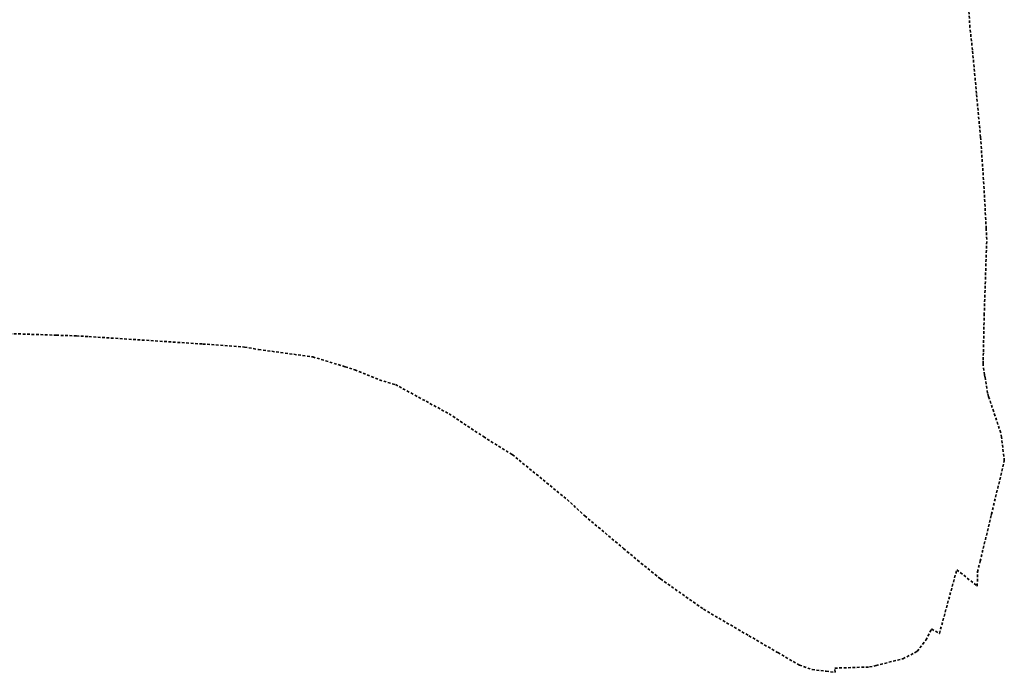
# Model space of a CAD drawing. Extents: x 7414218 to 7427513, y 5544630 to 5555035.
# Tile 5 of 46: x 7419129 to 7419683, y 5548878 to 5549245. Entities that reach past the tile are written whole.
import ezdxf

# ---------------------------------------------------------------- set-up
doc = ezdxf.new("R2010")
doc.units = 0
doc.linetypes.add('PRZER3-2', pattern=[2.5, 1.5, -1])
doc.layers.add('EGOE', color=7, linetype='CONTINUOUS', lineweight=35)

msp = doc.modelspace()

# ---------------------------------------------------------------- linework, layer by layer
at = {"layer": 'EGOE', "linetype": 'PRZER3-2', "lineweight": 35, "elevation": 10.22}
msp.add_lwpolyline([(7419090.58, 5549069.56), (7419149.41, 5549067.56), (7419160.74, 5549067.18), (7419167.82, 5549066.75), (7419177.71, 5549066.14), (7419182.72, 5549065.81), (7419231.88, 5549062.6), (7419255.44, 5549060.85), (7419263.38, 5549059.49), (7419293.85, 5549055.34), (7419312.08, 5549049.79), (7419317.53, 5549048.13), (7419331.38, 5549042.36), (7419340.4, 5549039.75), (7419342.44, 5549038.64), (7419357.6, 5549030.37), (7419370.6, 5549023.29), (7419389.93, 5549010.45), (7419406.17, 5549000.35), (7419437.08, 5548975.03), (7419446.97, 5548965.89), (7419468.84, 5548947.48), (7419476.67, 5548940.88), (7419486.6, 5548932.87), (7419488.36, 5548931.45), (7419489.68, 5548930.39), (7419513.91, 5548913.29), (7419539.39, 5548898.4), (7419555.13, 5548889.24), (7419555.74, 5548888.89), (7419567.8, 5548881.89), (7419574.93, 5548879.33), (7419582.88, 5548878.41), (7419587.94, 5548877.83), (7419587.76, 5548880.17), (7419607.36, 5548880.83), (7419610.96, 5548881.58), (7419626.02, 5548885.46), (7419634.12, 5548889.6), (7419639.03, 5548895.99), (7419642.28, 5548902.21), (7419646.64, 5548899.63), (7419656.45, 5548935.57), (7419667.76, 5548926.51), (7419667.94, 5548926.38), (7419668.15, 5548934.32), (7419669.59, 5548940.3), (7419675.86, 5548966.38), (7419675.96, 5548966.76), (7419683.19, 5548996.88), (7419681.68, 5549010.07), (7419681.17, 5549012.59), (7419674.33, 5549033.13), (7419673.69, 5549035.02), (7419672.28, 5549044.18), (7419672.12, 5549045.29), (7419671.26, 5549050.87), (7419671.28, 5549051.71), (7419671.32, 5549053.68), (7419671.42, 5549058.28), (7419671.88, 5549078.87), (7419673.3, 5549121.38), (7419672.98, 5549127.55), (7419671.66, 5549152.57), (7419669.8, 5549179.09), (7419667.53, 5549203.52), (7419665.26, 5549228.05), (7419663.85, 5549240.77), (7419663.11, 5549251.78)], dxfattribs=at)

doc.saveas('drawing.dxf')
